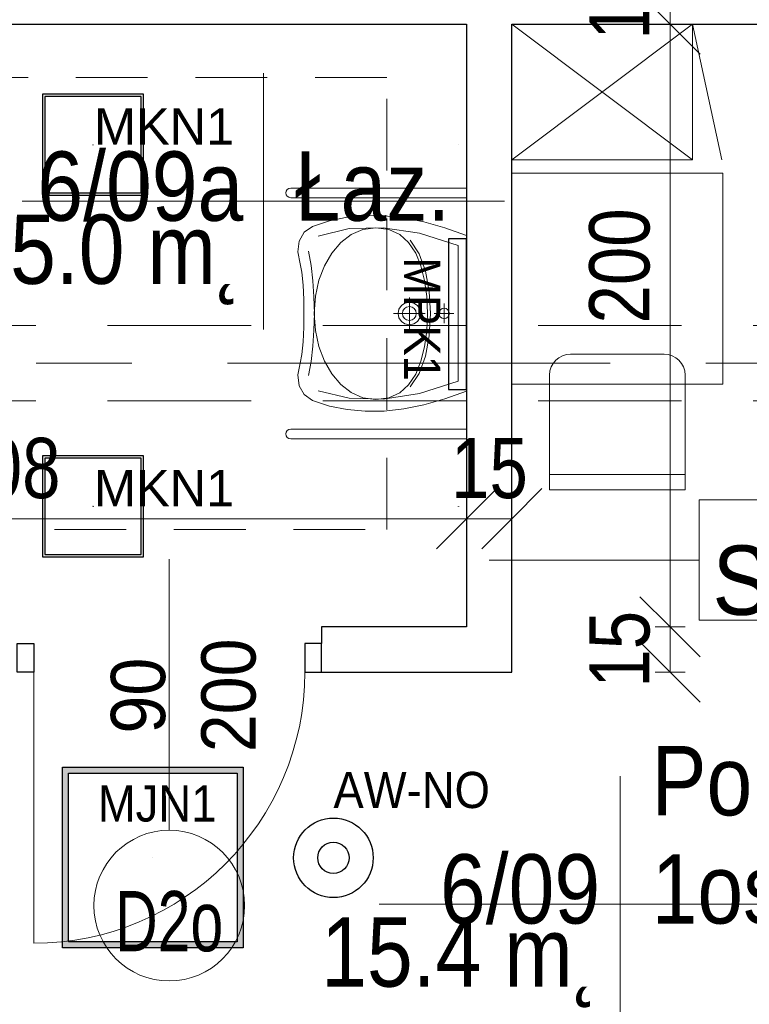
# Model space of a CAD drawing. Header units: centimetres. Extents: x -1631 to 21770, y -8842 to 3590.
# Tile 120 of 142: x 702 to 944, y 676 to 1002. Entities that reach past the tile are written whole.
import ezdxf

# ---------------------------------------------------------------- set-up
doc = ezdxf.new("R2010")
doc.units = ezdxf.units.CM
for name, pattern in [('Oś', [222.25, 127, -31.75, 31.75, -31.75]), ('Ponad', [39.688, 23.813, -15.875]), ('Ukryte', [71.438, 47.625, -23.813])]:
    doc.linetypes.add(name, pattern=pattern)
for name, color, linetype, lineweight in [('A-ANNO-DIMS', 211, 'Continuous', 13), ('A-ANNO-DIMS-100', 211, 'Continuous', 13), ('A-ANNO-NOTE', 131, 'Continuous', 9), ('A-AREA-IDEN', 2, 'Continuous', 13), ('A-DETL-GENF', 92, 'Continuous', 9), ('A-DETL-HDLN', 90, 'Ukryte', 9), ('A-DETL-MEDM', 33, 'Continuous', 13), ('A-DOOR', 31, 'Continuous', 13), ('A-FLOR-OVHD', 1, 'Ponad', 9), ('A-WALL', 113, 'Continuous', 13), ('A-WALL-IDEN', 211, 'Continuous', 13), ('I-FURN', 30, 'Continuous', 9), ('P-SANR-FIXT', 6, 'Continuous', 9), ('S-GRID', 1, 'Continuous', 13)]:
    doc.layers.add(name, color=color, linetype=linetype, lineweight=lineweight)
doc.layers.add('E_oprawy', color=12, linetype='Continuous')
doc.styles.add('Arial', font='arial.ttf', dxfattribs={"width": 0.9, "height": 18})
doc.styles.add('Arial Narrow_5', font='ARIALN.TTF', dxfattribs={"height": 20})
doc.styles.add('Arial_1', font='arial.ttf', dxfattribs={"width": 0.7, "height": 20})
doc.styles.add('Arial_11', font='arial.ttf', dxfattribs={"width": 0.85, "height": 23})
doc.styles.add('Arial_12', font='arial.ttf', dxfattribs={"width": 0.9, "height": 23})
doc.dimstyles.new('Diagonal_1_100__0__wewnętrzne', dxfattribs={"dimscale": 30.48, "dimtxt": 20.468619, "dimasz": 0.656168, "dimexe": 0.164042, "dimexo": 0.0625, "dimgap": 0.032808, "dimtad": 1, "dimdec": 0, "dimdsep": 46, "dimtxsty": 'Arial Narrow_5', "dimblk1": 'OBLIQUE', "dimblk2": 'OBLIQUE', "dimsah": 1, "dimcen": 0.09, "dimazin": 0, "dimtfac": 1, "dimtdec": 4, "dimtix": 1, "dimtmove": 0, "dimatfit": 3, "dimfxl": 0, "dimtvp": 1, "dimtolj": 1, "dimtzin": 0, "dimarcsym": 0})
doc.dimstyles.new('Diagonal_1_100__0__wewnętrzne_2', dxfattribs={"dimscale": 30.48, "dimtxt": 20.468619, "dimasz": 0.656168, "dimexe": 0.164042, "dimexo": 0.0625, "dimgap": 0.032808, "dimtad": 1, "dimdec": 0, "dimdsep": 46, "dimtxsty": 'Arial Narrow_5', "dimblk1": 'OBLIQUE', "dimblk2": 'OBLIQUE', "dimsah": 1, "dimcen": 0.09, "dimazin": 0, "dimtfac": 1, "dimtdec": 4, "dimtix": 1, "dimtmove": 2, "dimatfit": 3, "dimfxl": 0, "dimtvp": 1, "dimtolj": 1, "dimtzin": 0, "dimarcsym": 0})

# ---------------------------------------------------------------- blocks, each defined once
blk = doc.blocks.new('Blat - Blat-V2-6_piętro IV __13_80 m_ - stan projektowany')
at = {"layer": 'I-FURN'}
for p, q in [((0, 0), (70, 0)), ((70, 0), (70, -70)), ((70, -70), (0, -70))]:
    blk.add_line(p, q, dxfattribs=at)
blk = doc.blocks.new('DRZWI 1S - automatyczna etykieta - Drzwi 90 _łazienkowe_-2364279-6_piętro IV __13_80 m_ - stan projektowany')
at = {"layer": 'A-DETL-GENF'}
for p, q in [((-50.5, 7.5), (-50.5, -2)), ((-45, 7.5), (-50.5, 7.5)), ((-45, -2), (-45, 7.5)), ((50.5, 7.5), (45, 7.5)), ((45, 7.5), (45, -2)), ((50.5, -2), (50.5, 7.5)), ((-50.5, -2), (-45, -2)), ((45, -2), (50.5, -2))]:
    blk.add_line(p, q, dxfattribs=at)
at = {"layer": 'A-DETL-MEDM', "lineweight": 25}
for p, q in [((-45, 7.5), (-50.5, 7.5)), ((-50.5, 7.5), (-50.5, -2)), ((-45, -2), (-45, 7.5)), ((45, -2), (45, 7.5)), ((45, 7.5), (50.5, 7.5)), ((50.5, 7.5), (50.5, -2)), ((-50.5, -2), (-45, -2)), ((50.5, -2), (45, -2))]:
    blk.add_line(p, q, dxfattribs=at)
at = {"layer": 'A-DOOR'}
blk.add_line((45, 7.5), (45, 97.5), dxfattribs=at)
blk.add_arc((45, 7.5), 90, 90, 180, dxfattribs=at)
blk = doc.blocks.new('umywalka dla N_65x56 koło - Type 1-2359174-6_piętro IV __13_80 m_ - stan projektowany')
at = {"layer": 'P-SANR-FIXT'}
for p, q in [((-29.1, 65.9), (-29.1, 7.5)), ((-25.9, 65.9), (-25.9, 7.5)), ((50.9, 65.9), (50.9, 7.5)), ((54.1, 7.5), (54.1, 65.9)), ((-11.49, 63.08), (-14.43, 61.47)), ((-7.9, 63.51), (-11.49, 63.08)), ((-3.96, 62.78), (-7.9, 63.51)), ((-1.14, 62.22), (-3.96, 62.78)), ((3.08, 61.79), (-1.14, 62.22)), ((26.14, 62.22), (21.92, 61.79)), ((28.96, 62.78), (26.14, 62.22)), ((32.9, 63.51), (28.96, 62.78)), ((36.49, 63.08), (32.9, 63.51)), ((39.43, 61.47), (36.49, 63.08)), ((-14.43, 61.47), (-16.38, 58.62)), ((-8.14, 60.01), (-3.44, 59.13)), ((-3.44, 59.13), (1.64, 58.58)), ((7.9, 61.54), (3.08, 61.79)), ((12.5, 61.51), (7.9, 61.54)), ((17.1, 61.54), (12.5, 61.51)), ((21.92, 61.79), (17.1, 61.54)), ((23.33, 58.58), (28.41, 59.13)), ((28.41, 59.13), (33.11, 60.01)), ((41.38, 58.62), (39.43, 61.47)), ((-16.38, 58.62), (-18.22, 53.01)), ((-13.17, 56.78), (-15.64, 46.48)), ((1.52, 56.54), (-3.33, 54.72)), ((6.84, 57.67), (1.52, 56.54)), ((1.64, 58.58), (6.99, 58.24)), ((12.52, 58.06), (6.84, 57.67)), ((6.99, 58.24), (12.48, 58.02)), ((12.48, 58.02), (17.98, 58.24)), ((18.18, 57.67), (12.52, 58.06)), ((17.98, 58.24), (23.33, 58.58)), ((23.49, 56.54), (18.18, 57.67)), ((28.31, 54.72), (23.49, 56.54)), ((40.64, 46.48), (38.17, 56.78)), ((43.22, 53.01), (41.38, 58.62)), ((-18.22, 53.01), (-19.42, 47.19)), ((-7.59, 52.29), (-11.11, 49.31)), ((-3.33, 54.72), (-7.59, 52.29)), ((32.54, 52.29), (28.31, 54.72)), ((36.03, 49.31), (32.54, 52.29)), ((44.42, 47.19), (43.22, 53.01)), ((-11.11, 49.31), (-13.79, 45.83)), ((38.68, 45.83), (36.03, 49.31)), ((-19.42, 47.19), (-19.97, 41.14)), ((-15.64, 46.48), (-15.95, 35.24)), ((-13.79, 45.83), (-15.49, 41.92)), ((40.36, 41.92), (38.68, 45.83)), ((40.95, 35.24), (40.64, 46.48)), ((44.97, 41.14), (44.42, 47.19)), ((-19.97, 41.14), (-19.89, 34.88)), ((-15.49, 41.92), (-16.08, 37.64)), ((40.95, 37.64), (40.36, 41.92)), ((44.89, 34.88), (44.97, 41.14)), ((-16.08, 37.64), (-15.49, 33.33)), ((40.36, 33.33), (40.95, 37.64)), ((-19.89, 34.88), (-19.18, 28.39)), ((-15.95, 35.24), (-14.09, 23.15)), ((-15.49, 33.33), (-13.8, 29.72)), ((38.67, 29.72), (40.36, 33.33)), ((39.09, 23.15), (40.95, 35.24)), ((44.18, 28.39), (44.89, 34.88)), ((-13.8, 29.72), (-11.14, 26.76)), ((9.85, 29.16), (11.04, 29.97)), ((11.04, 29.97), (12.5, 30.26)), ((12.5, 31.76), (12.5, 21.26)), ((12.5, 30.26), (13.96, 29.97)), ((13.96, 29.97), (15.15, 29.16)), ((36.01, 26.76), (38.67, 29.72)), ((-19.18, 28.39), (-17.85, 21.67)), ((-7.38, 23.21), (-11.89, 26.24)), ((-11.14, 26.76), (-7.63, 24.42)), ((7.16, 26.51), (17.84, 26.51)), ((8.75, 26.51), (9.04, 27.97)), ((9.04, 25.06), (8.75, 26.51)), ((9.04, 27.97), (9.85, 29.16)), ((10.2, 26.51), (10.38, 27.41)), ((10.38, 25.62), (10.2, 26.51)), ((10.38, 27.41), (10.87, 28.14)), ((10.87, 28.14), (11.61, 28.63)), ((11.61, 28.63), (12.5, 28.81)), ((12.5, 28.81), (13.39, 28.63)), ((13.39, 28.63), (14.13, 28.14)), ((14.13, 28.14), (14.62, 27.41)), ((14.62, 27.41), (14.8, 26.51)), ((14.8, 26.51), (14.62, 25.62)), ((15.15, 29.16), (15.96, 27.97)), ((15.96, 27.97), (16.25, 26.51)), ((16.25, 26.51), (15.96, 25.06)), ((36.76, 26.24), (32.25, 23.21)), ((32.5, 24.42), (36.01, 26.76)), ((42.85, 21.67), (44.18, 28.39)), ((-14.09, 23.15), (-10.01, 10.3)), ((-7.63, 24.42), (-3.39, 22.67)), ((-1.64, 21.13), (-7.38, 23.21)), ((9.85, 23.86), (9.04, 25.06)), ((11.04, 23.06), (9.85, 23.86)), ((10.87, 24.89), (10.38, 25.62)), ((11.61, 24.39), (10.87, 24.89)), ((12.5, 22.76), (11.04, 23.06)), ((12.5, 24.21), (11.61, 24.39)), ((13.39, 24.39), (12.5, 24.21)), ((13.96, 23.06), (12.5, 22.76)), ((14.13, 24.89), (13.39, 24.39)), ((15.15, 23.86), (13.96, 23.06)), ((14.62, 25.62), (14.13, 24.89)), ((15.96, 25.06), (15.15, 23.86)), ((32.25, 23.21), (26.51, 21.13)), ((28.26, 22.67), (32.5, 24.42)), ((35.01, 10.3), (39.09, 23.15)), ((-17.85, 21.67), (-15.89, 14.7)), ((-3.39, 22.67), (1.45, 21.46)), ((5.06, 19.92), (-1.64, 21.13)), ((1.45, 21.46), (6.76, 20.76)), ((12.43, 19.54), (5.06, 19.92)), ((6.76, 20.76), (12.43, 20.54)), ((12.43, 20.54), (18.1, 20.76)), ((19.81, 19.92), (12.43, 19.54)), ((18.1, 20.76), (23.42, 21.46)), ((26.51, 21.13), (19.81, 19.92)), ((23.42, 21.46), (28.26, 22.67)), ((40.89, 14.7), (42.85, 21.67)), ((11.26, 16.21), (11.82, 16.59)), ((11.82, 16.59), (12.5, 16.73)), ((12.5, 18.23), (12.5, 11.72)), ((12.5, 16.73), (13.18, 16.59)), ((13.18, 16.59), (13.74, 16.21)), ((-15.89, 14.7), (-13.31, 7.5)), ((15.75, 14.98), (9.25, 14.98)), ((10.75, 14.98), (10.89, 15.66)), ((10.89, 14.3), (10.75, 14.98)), ((10.89, 15.66), (11.26, 16.21)), ((11.26, 13.74), (10.89, 14.3)), ((11.82, 13.36), (11.26, 13.74)), ((12.5, 13.22), (11.82, 13.36)), ((13.18, 13.36), (12.5, 13.22)), ((13.74, 13.74), (13.18, 13.36)), ((13.74, 16.21), (14.11, 15.66)), ((14.11, 14.3), (13.74, 13.74)), ((14.11, 15.66), (14.25, 14.98)), ((14.25, 14.98), (14.11, 14.3)), ((38.31, 7.5), (40.89, 14.7)), ((-10.01, 10.3), (12.5, 10.3)), ((12.5, 10.3), (35.01, 10.3))]:
    blk.add_line(p, q, dxfattribs=at)
for centre in [(-27.5, 65.9), (52.5, 65.9)]:
    blk.add_arc(centre, 1.6, 360, 180, dxfattribs=at)
blk = doc.blocks.new('krzesło - krzesło-1270919-6_piętro IV __13_80 m_ - stan projektowany')
at = {"layer": 'I-FURN'}
for p, q in [((-15.5, 22.5), (15.5, 22.5)), ((-22.5, -22.5), (-22.5, 15.5)), ((22.5, 15.5), (22.5, -22.5)), ((22.5, -17.5), (-22.5, -17.5)), ((22.5, -22.5), (-22.5, -22.5))]:
    blk.add_line(p, q, dxfattribs=at)
for centre, start, end in [((-15.5, 15.5), 90, 180), ((15.5, 15.5), 360, 90)]:
    blk.add_arc(centre, 7, start, end, dxfattribs=at)
blk = doc.blocks.new('szafka szatniowa - szafki bez siedziska-1349188-6_piętro IV __13_80 m_ - stan projektowany')
at = {"layer": 'I-FURN'}
for p, q in [((-22.5, 60), (22.5, 69.71)), ((22.5, 0), (-22.5, 60)), ((22.5, 60), (-22.5, 0)), ((-22.5, 60), (22.5, 60)), ((22.5, 60), (22.5, 0))]:
    blk.add_line(p, q, dxfattribs=at)
blk = doc.blocks.new('DIMBLOCK59-6_piętro IV __13_80 m_ - stan projektowany')
at = {"layer": 'A-ANNO-DIMS-100', "transparency": 16777216}
for p, q in [((850.38, 836.69), (860.38, 846.69)), ((865.38, 836.69), (875.38, 846.69)), ((850.38, 831.69), (850.38, 841.69)), ((865.38, 831.69), (865.38, 841.69)), ((850.38, 836.69), (840.38, 826.69)), ((865.38, 836.69), (850.38, 836.69)), ((850.38, 836.69), (850.38, 831.69)), ((865.38, 836.69), (855.38, 826.69)), ((865.38, 836.69), (865.38, 831.69))]:
    blk.add_line(p, q, dxfattribs=at)
at = {"layer": 'A-ANNO-DIMS-100', "color": 0, "transparency": 16777216, "insert": (845.21, 863.54), "char_height": 20, "width": 30.4105, "attachment_point": 1, "line_spacing_factor": 0.974696, "style": 'Arial Narrow_5'}
blk.add_mtext('15', dxfattribs=at)
blk = doc.blocks.new('_Oblique')
at = {"color": 0, "linetype": 'ByBlock', "lineweight": -2}
blk.add_line((-0.5, -0.5), (0.5, 0.5), dxfattribs=at)
blk = doc.blocks.new('DIMBLOCK60-6_piętro IV __13_80 m_ - stan projektowany')
at = {"layer": 'A-ANNO-DIMS-100', "transparency": 16777216}
for p, q in [((542.38, 836.69), (552.38, 846.69)), ((850.38, 836.69), (860.38, 846.69)), ((542.38, 831.69), (542.38, 841.69)), ((850.38, 831.69), (850.38, 841.69)), ((542.38, 836.69), (532.38, 826.69)), ((850.38, 836.69), (542.38, 836.69)), ((542.38, 836.69), (542.38, 831.69)), ((850.38, 836.69), (840.38, 826.69)), ((850.38, 836.69), (850.38, 831.69))]:
    blk.add_line(p, q, dxfattribs=at)
at = {"layer": 'A-ANNO-DIMS-100', "color": 0, "transparency": 16777216, "insert": (677.37, 863.54), "char_height": 20, "width": 45.6158, "attachment_point": 1, "line_spacing_factor": 0.974696, "style": 'Arial Narrow_5'}
blk.add_mtext('308', dxfattribs=at)
blk = doc.blocks.new('DIMBLOCK61-6_piętro IV __13_80 m_ - stan projektowany')
at = {"layer": 'A-ANNO-DIMS-100', "transparency": 16777216}
for p, q in [((917.9, 800.83), (907.9, 810.83)), ((912.9, 800.83), (922.9, 800.83)), ((917.9, 800.83), (912.9, 800.83)), ((917.9, 785.83), (917.9, 800.83)), ((917.9, 800.83), (927.9, 790.83)), ((917.9, 785.83), (907.9, 795.83)), ((912.9, 785.83), (922.9, 785.83)), ((917.9, 785.83), (912.9, 785.83)), ((917.9, 785.83), (927.9, 775.83))]:
    blk.add_line(p, q, dxfattribs=at)
at = {"layer": 'A-ANNO-DIMS-100', "color": 0, "transparency": 16777216, "insert": (891.05, 780.65), "char_height": 20, "width": 30.4105, "attachment_point": 1, "rotation": 90, "line_spacing_factor": 0.974696, "style": 'Arial Narrow_5'}
blk.add_mtext('15', dxfattribs=at)
blk = doc.blocks.new('DIMBLOCK62-6_piętro IV __13_80 m_ - stan projektowany')
at = {"layer": 'A-ANNO-DIMS-100', "transparency": 16777216}
for p, q in [((917.9, 1000.83), (907.9, 1010.83)), ((912.9, 1000.83), (922.9, 1000.83)), ((917.9, 1000.83), (912.9, 1000.83)), ((917.9, 800.83), (917.9, 1000.83)), ((917.9, 1000.83), (927.9, 990.83)), ((917.9, 800.83), (907.9, 810.83)), ((912.9, 800.83), (922.9, 800.83)), ((917.9, 800.83), (912.9, 800.83)), ((917.9, 800.83), (927.9, 790.83))]:
    blk.add_line(p, q, dxfattribs=at)
at = {"layer": 'A-ANNO-DIMS-100', "color": 0, "transparency": 16777216, "insert": (891.05, 901.47), "char_height": 20, "width": 45.6158, "attachment_point": 1, "rotation": 90, "line_spacing_factor": 0.974696, "style": 'Arial Narrow_5'}
blk.add_mtext('200', dxfattribs=at)
blk = doc.blocks.new('DIMBLOCK63-6_piętro IV __13_80 m_ - stan projektowany')
at = {"layer": 'A-ANNO-DIMS-100', "transparency": 16777216}
for p, q in [((917.9, 1015.83), (907.9, 1025.83)), ((912.9, 1015.83), (922.9, 1015.83)), ((917.9, 1015.83), (912.9, 1015.83)), ((917.9, 1000.83), (917.9, 1015.83)), ((917.9, 1015.83), (927.9, 1005.83)), ((917.9, 1000.83), (907.9, 1010.83)), ((912.9, 1000.83), (922.9, 1000.83)), ((917.9, 1000.83), (912.9, 1000.83)), ((917.9, 1000.83), (927.9, 990.83))]:
    blk.add_line(p, q, dxfattribs=at)
at = {"layer": 'A-ANNO-DIMS-100', "color": 0, "transparency": 16777216, "insert": (891.05, 995.65), "char_height": 20, "width": 30.4105, "attachment_point": 1, "rotation": 90, "line_spacing_factor": 0.974696, "style": 'Arial Narrow_5'}
blk.add_mtext('15', dxfattribs=at)
blk = doc.blocks.new('METKA_POMIESZCZENIA2 - Rozbudowana - bez ramki-2396678-6_piętro IV __13_80 m_ - stan projektowany')
at = {"layer": 'A-AREA-IDEN'}
for p, q in [((0, 0.425), (0, 0)), ((0.0976, 0), (-0.8, 0)), ((-0.8, 0), (0.9, 0)), ((0, 0), (0, -0.425))]:
    blk.add_line(p, q, dxfattribs=at)
blk = doc.blocks.new('METKA_POMIESZCZENIA2 - Rozbudowana krótka - bez ramki-2403173-6_piętro IV __13_80 m_ - stan projektowany')
at = {"layer": 'A-AREA-IDEN'}
for p, q in [((0, 0.425), (0, 0)), ((0.0976, 0), (-0.8, 0)), ((-0.8, 0), (0.8, 0)), ((0, 0), (0, -0.425))]:
    blk.add_line(p, q, dxfattribs=at)
blk = doc.blocks.new('ET sciana_AT7 - 10mm-2270614-6_piętro IV __13_80 m_ - stan projektowany')
at = {"layer": 'A-WALL-IDEN'}
for p, q in [((-0.4, 0.196875), (0.4, 0.196875)), ((-0.4, -0.203125), (-0.4, 0.196875)), ((0.4, 0.196875), (0.4, -0.203125)), ((-0.4, -0.203125), (0.4, -0.203125))]:
    blk.add_line(p, q, dxfattribs=at)
blk = doc.blocks.new('MPK1')
at = {"layer": 'E_oprawy', "linetype": 'ByBlock'}
blk.add_lwpolyline([(0, 6), (0, 0), (50, 0), (50, 6)], close=True, dxfattribs=at)
at = {"layer": 'E_oprawy'}
blk.add_circle((25, 0), 0.00001, dxfattribs=at)
at = {"layer": 'E_oprawy', "color": 4, "style": 'Arial', "width": 0.9}
blk.add_text('MPK1', height=12, rotation=180, dxfattribs=at).set_placement((43.89, 20.74))
blk = doc.blocks.new('MKN1')
at = {"layer": 'E_oprawy', "linetype": 'ByBlock'}
for points in [[(9572.75, 390.73), (9572.75, 357.13), (9606.35, 357.13), (9606.35, 390.73)], [(9573.55, 389.92), (9573.55, 357.92), (9605.55, 357.92), (9605.55, 389.92)]]:
    blk.add_lwpolyline(points, close=True, dxfattribs=at)
for centre in [(9589.55, 373.92), (9710.84, 373.92)]:
    blk.add_circle(centre, 0.01, dxfattribs=at)
at = {"layer": 'E_oprawy', "color": 4, "linetype": 'ByBlock', "insert": (9589.85, 385.97), "char_height": 0.2, "width": 42.2965, "attachment_point": 1}
blk.add_mtext('{\\fArial|b0|i0|c0|p0;\\H60x;MKN1}', dxfattribs=at)
blk = doc.blocks.new('MJN1')
at = {"layer": 'E_oprawy', "linetype": 'ByBlock'}
h = blk.add_hatch(color=256, dxfattribs=at)
h.paths.add_polyline_path([(-30, -30), (-30, 30), (30, 30), (30, -30)])
h.paths.add_polyline_path([(-28, -28), (-28, 28), (28, 28), (28, -28)], flags=16)
for points in [[(-30, -30), (-30, 30), (30, 30), (30, -30)], [(-28, -28), (-28, 28), (28, 28), (28, -28)]]:
    blk.add_lwpolyline(points, close=True, dxfattribs=at)
blk.add_circle((0, 0), 0.0000001, dxfattribs=at)
at = {"layer": 'E_oprawy', "color": 4, "style": 'Arial', "width": 0.9}
blk.add_text('MJN1', height=12, dxfattribs=at).set_placement((-18.29, 11.9))
blk = doc.blocks.new('AW-NO')
at = {"layer": 'E_oprawy', "color": 1, "linetype": 'ByBlock'}
for radius in [13.2, 5.21]:
    blk.add_circle((0, 0), radius, dxfattribs=at)
at = {"layer": 'E_oprawy', "color": 1, "style": 'Arial', "width": 0.9}
blk.add_text('AW-NO', height=12, dxfattribs=at).set_placement((0, 16.52))

msp = doc.modelspace()

# ---------------------------------------------------------------- linework, layer by layer
at = {"layer": 'A-ANNO-NOTE', "lineweight": 13}
msp.add_line((751.68, 823.33), (751.68, 733.33), dxfattribs=at)
msp.add_line((751.68, 823.33), (751.68, 733.33), dxfattribs=at)
msp.add_circle((751.68, 708.33), 25, dxfattribs=at)
at = {"layer": 'A-DETL-HDLN'}
for p, q in [((-1197.62, 900.83), (1172.38, 900.83)), ((-1197.62, 875.83), (1172.38, 875.83))]:
    msp.add_line(p, q, dxfattribs=at)
at = {"layer": 'A-FLOR-OVHD'}
for p, q in [((823.87, 983.15), (673.87, 983.15)), ((823.87, 833.15), (823.87, 983.15)), ((673.87, 833.15), (823.87, 833.15))]:
    msp.add_line(p, q, dxfattribs=at)
at = {"layer": 'A-WALL', "color": 7, "lineweight": 25}
for p, q in [((602.38, 1000.83), (850.38, 1000.83)), ((850.38, 1000.83), (850.38, 800.83)), ((865.38, 785.83), (865.38, 1000.83)), ((865.38, 1000.83), (1203.38, 1000.83)), ((850.38, 800.83), (802.18, 800.83)), ((802.18, 800.83), (802.18, 795.33)), ((802.18, 785.83), (865.38, 785.83))]:
    msp.add_line(p, q, dxfattribs=at)
at = {"layer": 'A-WALL-IDEN'}
msp.add_line((857.88, 823), (927.51, 823), dxfattribs=at)
at = {"layer": 'S-GRID', "linetype": 'Oś'}
msp.add_line((1342.46, 888.33), (-1368.76, 888.33), dxfattribs=at)

# ---------------------------------------------------------------- block references
at = {"layer": 'A-AREA-IDEN', "xscale": 99.99999999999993, "yscale": 99.99999999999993, "zscale": 99.99999999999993}
for name, p in [('METKA_POMIESZCZENIA2 - Rozbudowana krótka - bez ramki-2403173-6_piętro IV __13_80 m_ - stan projektowany', (782.91, 942.03)), ('METKA_POMIESZCZENIA2 - Rozbudowana - bez ramki-2396678-6_piętro IV __13_80 m_ - stan projektowany', (901.33, 708.83))]:
    msp.add_blockref(name, p, dxfattribs=at)
at = {"layer": 'A-DOOR', "rotation": 180}
msp.add_blockref('DRZWI 1S - automatyczna etykieta - Drzwi 90 _łazienkowe_-2364279-6_piętro IV __13_80 m_ - stan projektowany', (751.68, 793.33), dxfattribs=at)
at = {"layer": 'A-WALL-IDEN', "xscale": 99.99999999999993, "yscale": 99.99999999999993, "zscale": 99.99999999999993}
msp.add_blockref('ET sciana_AT7 - 10mm-2270614-6_piętro IV __13_80 m_ - stan projektowany', (967.51, 823.31), dxfattribs=at)
at = {"layer": 'E_oprawy', "linetype": 'ByBlock'}
for name, p in [('MKN1', (-8863.17, 586.9)), ('MKN1', (-8863.17, 466.9)), ('AW-NO', (806.16, 724.18))]:
    msp.add_blockref(name, p, dxfattribs=at)
at = {"layer": 'E_oprawy', "rotation": 90.0000000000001}
msp.add_blockref('MPK1', (850.38, 879.63), dxfattribs=at)
at = {"layer": 'E_oprawy'}
msp.add_blockref('MJN1', (746.25, 724.32), dxfattribs=at)
at = {"layer": 'I-FURN', "rotation": 270.0000000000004}
msp.add_blockref('szafka szatniowa - szafki bez siedziska-1349188-6_piętro IV __13_80 m_ - stan projektowany', (865.38, 978.33), dxfattribs=at)
at = {"layer": 'I-FURN'}
for name, p in [('Blat - Blat-V2-6_piętro IV __13_80 m_ - stan projektowany', (865.38, 951.33)), ('krzesło - krzesło-1270919-6_piętro IV __13_80 m_ - stan projektowany', (900.38, 868.83))]:
    msp.add_blockref(name, p, dxfattribs=at)
at = {"layer": 'P-SANR-FIXT', "rotation": 90}
msp.add_blockref('umywalka dla N_65x56 koło - Type 1-2359174-6_piętro IV __13_80 m_ - stan projektowany', (857.88, 892.33), dxfattribs=at)

# ---------------------------------------------------------------- texts
at = {"layer": 'A-ANNO-NOTE', "lineweight": 211, "char_height": 18, "attachment_point": 5, "rotation": 90, "line_spacing_factor": 0.936439, "style": 'Arial'}
for s, insert, width in [('\\pxqc,t6.35,12.7,19.05,25.4,31.75,38.1,44.45,50.8,57.15,63.5,69.85,76.2,82.55,88.9,95.25,101.6,107.95,114.3,120.65,127,133.35,139.7,146.05,152.4,158.75,165.1,171.45,177.8,184.15,190.5,196.85,203.2;{200}', (771.44, 778.09), 38.07), ('\\pxqc,t6.35,12.7,19.05,25.4,31.75,38.1,44.45,50.8,57.15,63.5,69.85,76.2,82.55,88.9,95.25,101.6,107.95,114.3,120.65,127,133.35,139.7,146.05,152.4,158.75,165.1,171.45,177.8,184.15,190.5,196.85,203.2;{200}', (771.44, 778.09), 38.07), ('\\pxqc,t6.35,12.7,19.05,25.4,31.75,38.1,44.45,50.8,57.15,63.5,69.85,76.2,82.55,88.9,95.25,101.6,107.95,114.3,120.65,127,133.35,139.7,146.05,152.4,158.75,165.1,171.45,177.8,184.15,190.5,196.85,203.2;{90}', (741.44, 778), 25.65)]:
    msp.add_mtext(s, dxfattribs=dict(at, insert=insert, width=width))
at = {"layer": 'A-ANNO-NOTE', "lineweight": 211, "insert": (751.65, 703.03), "char_height": 20, "width": 37.03, "attachment_point": 5, "line_spacing_factor": 0.936439, "style": 'Arial_1'}
msp.add_mtext('\\pxqc,t4.445,8.89,13.335,17.78,22.225,26.67,31.115,35.56,40.005,44.45,48.895,53.34,57.785,62.23,66.675,71.12,75.565,80.01,84.455,88.9,93.345,97.79,102.235,106.68,111.125,115.57,120.015,124.46,128.905,133.35,137.795,142.24;{D2o}', dxfattribs=at)
at = {"layer": 'A-AREA-IDEN', "char_height": 23, "line_spacing_factor": 0.936439, "style": 'Arial_11'}
for s, insert, width, attachment_point in [('\\pt84.99995,169.9999,255.00008,340.00003,424.99998,509.99993,595.00011,680.00006,765.00001,849.99996,934.99991,1020.00009,1105.00004,1189.99999,1274.99994,1359.99989,1445.00007,1530.00002,1614.99997,1699.99992,1785.0001,1870.00005,1955,2039.99995,2124.9999,2210.00008,2295.00003,2379.99998,2464.99993,2550.00011,2635.00006,2720.00001;Łaz.', (793.33, 935.25), 51.765, 7), ('\\pxqr,t3.69565,7.3913,11.08696,14.78261,18.47826,22.17391,25.86957,29.56522,33.26087,36.95652,40.65217,44.34783,48.04348,51.73913,55.43478,59.13043,62.82609,66.52174,70.21739,73.91304,77.6087,81.30435,85,88.69565,92.3913,96.08696,99.78261,103.47826,107.17391,110.86957,114.56522,118.26087;{6/09a}', (776.25, 935.25), 68, 9), ('\\pt84.99995,169.9999,255.00008,340.00003,424.99998,509.99993,595.00011,680.00006,765.00001,849.99996,934.99991,1020.00009,1105.00004,1189.99999,1274.99994,1359.99989,1445.00007,1530.00002,1614.99997,1699.99992,1785.0001,1870.00005,1955,2039.99995,2124.9999,2210.00008,2295.00003,2379.99998,2464.99993,2550.00011,2635.00006,2720.00001;5.0 m˛', (776.25, 937.64), 76.5, 3), ('\\pt84.99995,169.9999,255.00008,340.00003,424.99998,509.99993,595.00011,680.00006,765.00001,849.99996,934.99991,1020.00009,1105.00004,1189.99999,1274.99994,1359.99989,1445.00007,1530.00002,1614.99997,1699.99992,1785.0001,1870.00005,1955,2039.99995,2124.9999,2210.00008,2295.00003,2379.99998,2464.99993,2550.00011,2635.00006,2720.00001;Pok. łóżkowy\\P1os.', (911.76, 702.05), 156.91, 7), ('\\pxqr,t3.69565,7.3913,11.08696,14.78261,18.47826,22.17391,25.86957,29.56522,33.26087,36.95652,40.65217,44.34783,48.04348,51.73913,55.43478,59.13043,62.82609,66.52174,70.21739,73.91304,77.6087,81.30435,85,88.69565,92.3913,96.08696,99.78261,103.47826,107.17391,110.86957,114.56522,118.26087;{6/09}', (894.68, 702.05), 52.87, 9), ('\\pt84.99995,169.9999,255.00008,340.00003,424.99998,509.99993,595.00011,680.00006,765.00001,849.99996,934.99991,1020.00009,1105.00004,1189.99999,1274.99994,1359.99989,1445.00007,1530.00002,1614.99997,1699.99992,1785.0001,1870.00005,1955,2039.99995,2124.9999,2210.00008,2295.00003,2379.99998,2464.99993,2550.00011,2635.00006,2720.00001;15.4 m˛', (894.68, 704.44), 91.63, 3)]:
    msp.add_mtext(s, dxfattribs=dict(at, insert=insert, width=width, attachment_point=attachment_point))
at = {"layer": 'A-WALL-IDEN', "insert": (965.7, 816.15), "char_height": 23, "width": 67.32, "attachment_point": 5, "line_spacing_factor": 0.936439, "style": 'Arial_12'}
msp.add_mtext('\\pxqc,t4.96957,9.93913,14.9087,19.87826,24.84783,29.81739,34.78696,39.75652,44.72609,49.69565,54.66522,59.63478,64.60435,69.57391,74.54348,79.51304,84.48261,89.45217,94.42174,99.3913,104.36087,109.33043,114.3,119.26957,124.23913,129.2087,134.17826,139.14783,144.11739,149.08696,154.05652,159.02609;{S/1.1}', dxfattribs=at)

# ---------------------------------------------------------------- dimensions: what is measured, and where the dimension line sits
at = {"layer": 'A-ANNO-DIMS'}
for base, p1, p2, picture, middle in [((917.9, 1015.83), (912.9, 1000.83), (912.9, 1015.83), 'DIMBLOCK63-6_piętro IV __13_80 m_ - stan projektowany', (906.68, 1008.33)), ((917.9, 800.83), (912.9, 785.83), (912.9, 800.83), 'DIMBLOCK61-6_piętro IV __13_80 m_ - stan projektowany', (906.68, 793.33))]:
    dim = msp.add_linear_dim(base=base, p1=p1, p2=p2, angle=90, dimstyle='Diagonal_1_100__0__wewnętrzne', override={"dimpost": '<>', "dimfxl": 15}, dxfattribs=at)
    dim.commit()
    dim.dimension.update_dxf_attribs({"geometry": picture, "text_midpoint": middle})
dim = msp.add_linear_dim(base=(917.9, 1000.83), p1=(912.9, 800.83), p2=(912.9, 1000.83), angle=90, dimstyle='Diagonal_1_100__0__wewnętrzne_2', override={"dimpost": '<>', "dimfxl": 200}, dxfattribs=at)
dim.commit()
dim.dimension.update_dxf_attribs({"geometry": 'DIMBLOCK62-6_piętro IV __13_80 m_ - stan projektowany', "text_midpoint": (904.38, 924.28), "dimtype": 160, "text_rotation": 90})
for base, p1, p2, override, picture, middle in [((542.38, 836.69), (850.38, 831.69), (542.38, 831.69), {"dimpost": '<>', "dimfxl": 308}, 'DIMBLOCK60-6_piętro IV __13_80 m_ - stan projektowany', (696.38, 847.9)), ((850.38, 836.69), (865.38, 831.69), (850.38, 831.69), {"dimpost": '<>', "dimfxl": 15}, 'DIMBLOCK59-6_piętro IV __13_80 m_ - stan projektowany', (857.88, 847.9))]:
    dim = msp.add_linear_dim(base=base, p1=p1, p2=p2, dimstyle='Diagonal_1_100__0__wewnętrzne', override=override, dxfattribs=at)
    dim.commit()
    dim.dimension.update_dxf_attribs({"geometry": picture, "text_midpoint": middle})

doc.saveas('drawing.dxf')
